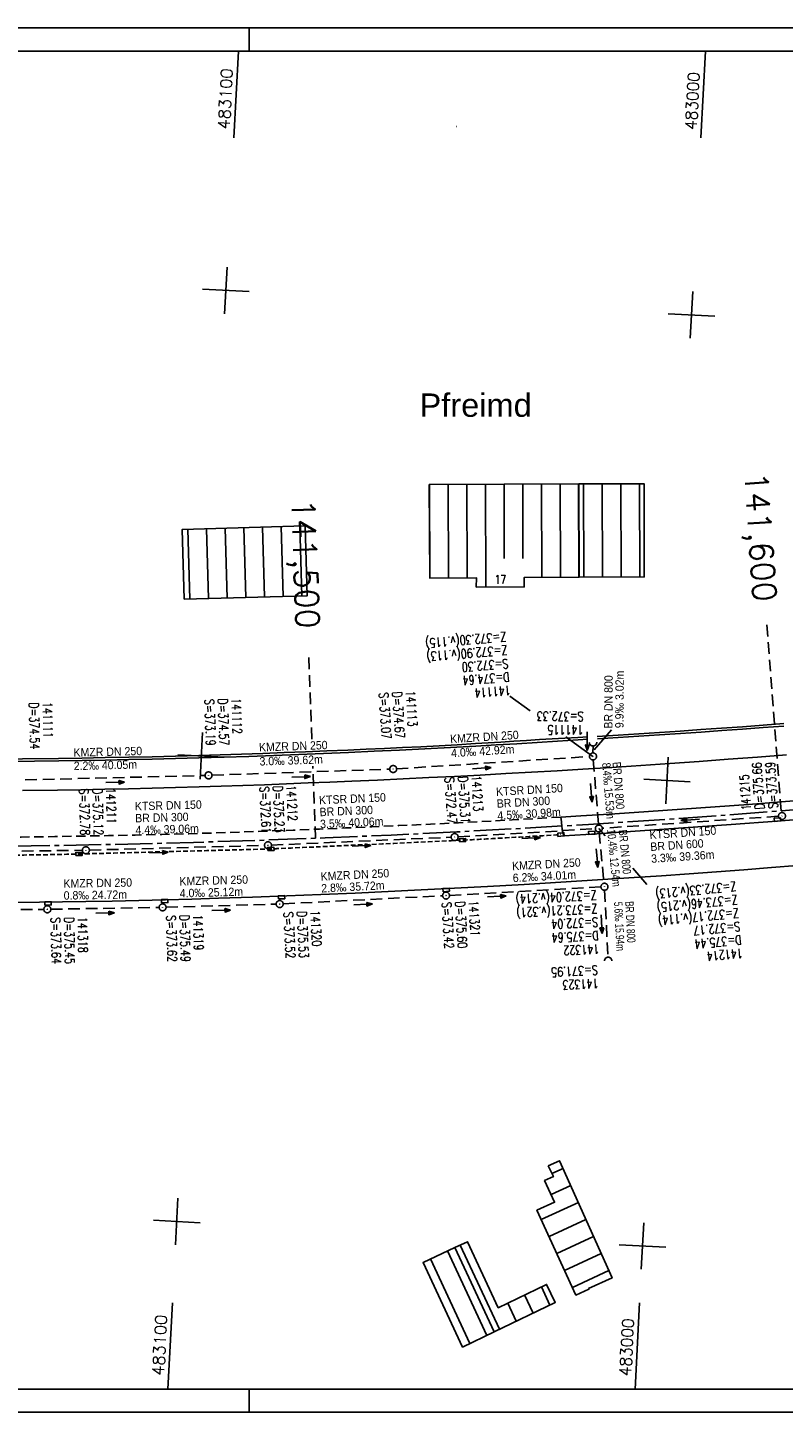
# Model space of a CAD drawing. Extents: x 4513629 to 4514764, y 5483662 to 5483959.
# Tile 4 of 6: x 4514162 to 4514324, y 5483662 to 5483959. Entities that reach past the tile are written whole.
import ezdxf
from ezdxf.enums import TextEntityAlignment as Align

# ---------------------------------------------------------------- set-up
doc = ezdxf.new("R2010")
doc.units = 0
doc.header["$LTSCALE"] = 10
doc.header["$MEASUREMENT"] = 0
for name, pattern in [('ACHSE', [5.5, 4, -0.5, 0.5, -0.5]), ('LT00', [0]), ('LT11', [0.3, 0.2, -0.1]), ('LT17', [0.15, 0.1, -0.05]), ('STRICHLINIE2', [0.375, 0.25, -0.125])]:
    doc.linetypes.add(name, pattern=pattern)
doc.layers.get('0').update_dxf_attribs({"linetype": 'LT00'})
for name, color, linetype in [('-BESCH', 7, 'STRICHLINIE2'), ('-BKAN012', 140, 'LT00'), ('-BKAN013', 140, 'LT00'), ('-BSCH012', 5, 'LT00'), ('-BSCH013', 5, 'LT00'), ('-Halt-Pfeil', 4, 'LT00'), ('-ORTSBEZEICHNUNG', 152, 'Continuous'), ('A-TEXT-KILOMETER', 30, 'LT17'), ('AX-020', 250, 'ACHSE'), ('DFK_BEB_SCHR', 254, 'LT00'), ('DFK_BEBAUUNG', 250, 'LT00'), ('DFK_HAUS_NR', 250, 'Continuous'), ('MITTELSUE_L', 250, 'LT11'), ('RAHMEN', 250, 'Continuous'), ('SCHLITZRINNE-KATASTER', 182, 'LT17'), ('V1_PARK_MS', 1, 'LT00'), ('V1_SINKK', 182, 'LT00'), ('V_AFBR_BAB', 250, 'LT00'), ('V_KA_PRUF', 182, 'LT00'), ('V_RASTER', 250, 'LT00'), ('V_RINNE', 183, 'LT00'), ('V_SINKK', 182, 'LT00'), ('V_UK_DURCH', 182, 'LT00')]:
    doc.layers.add(name, color=color, linetype=linetype)
doc.styles.add('Arial', font='arial.ttf')
doc.styles.add('Haltungsbeschriftung', font='arial.ttf', dxfattribs={"width": 0.75})
doc.styles.add('Kilometrierung', font='romans.shx')
doc.styles.add('ROMANS', font='romans.shx')
doc.styles.add('schachtbeschriftung', font='romans.shx', dxfattribs={"width": 0.75, "height": 0.2})
doc.styles.get("Standard").update_dxf_attribs({"font": 'romans.shx', "width": 0.8})

# ---------------------------------------------------------------- blocks, each defined once
blk = doc.blocks.new('SYMB0001')
at = {"color": 0, "linetype": 'ByBlock'}
for p, q in [((-0.015712, 0), (0.010166, 0.012015)), ((0, -0.021257), (-0.015712, 0)), ((0.010166, 0.012015), (0, -0.021257))]:
    blk.add_line(p, q, dxfattribs=at)
blk = doc.blocks.new('SYMB1107')
at = {"color": 0, "linetype": 'ByBlock'}
for points in [[(-0.2, 0), (-0.196157, 0.039018), (-0.184776, 0.076537), (-0.166294, 0.111114), (-0.141421, 0.141421), (-0.111114, 0.166294), (-0.076537, 0.184776), (-0.039018, 0.196157), (0, 0.2)], [(0, 0.2), (0.039018, 0.196157), (0.076537, 0.184776), (0.111114, 0.166294), (0.141421, 0.141421), (0.166294, 0.111114), (0.184776, 0.076537), (0.196157, 0.039018), (0.2, 0)]]:
    blk.add_lwpolyline(points, dxfattribs=at)
blk = doc.blocks.new('SYMB0003')
at = {"color": 0, "linetype": 'ByBlock'}
for p, q in [((-0.015712, 0), (0.010166, 0.012015)), ((0, -0.021257), (-0.015712, 0)), ((0.010166, 0.012015), (0, -0.021257))]:
    blk.add_line(p, q, dxfattribs=at)
for points in [[(-0.031395, 0.499013), (-0.093691, 0.491144), (-0.154509, 0.475528), (-0.21289, 0.452414), (-0.267913, 0.422164), (-0.318712, 0.385257), (-0.364484, 0.342274), (-0.404509, 0.293893), (-0.438154, 0.240877), (-0.464888, 0.184062), (-0.484292, 0.124345), (-0.496058, 0.062667), (-0.5, 0)], [(-0.5, 0), (-0.496058, -0.062667), (-0.484292, -0.124345), (-0.464888, -0.184062), (-0.438154, -0.240877), (-0.404509, -0.293893), (-0.364485, -0.342274), (-0.318712, -0.385257), (-0.267914, -0.422164), (-0.21289, -0.452414), (-0.154509, -0.475529), (-0.093691, -0.491144), (-0.031395, -0.499014), (0.031395, -0.499014)], [(0.5, 0), (0.496057, 0.062667), (0.484292, 0.124345), (0.464888, 0.184062), (0.438153, 0.240877), (0.404509, 0.293893), (0.364484, 0.342274), (0.318712, 0.385257), (0.267913, 0.422164), (0.21289, 0.452414), (0.154509, 0.475528), (0.093691, 0.491144), (0.031395, 0.499013), (-0.031395, 0.499013)], [(0.031395, -0.499014), (0.093691, -0.491144), (0.154509, -0.475529), (0.21289, -0.452414), (0.267914, -0.422164), (0.318712, -0.385257), (0.364485, -0.342274), (0.404509, -0.293893), (0.438154, -0.240877), (0.464889, -0.184062), (0.484292, -0.124345), (0.496058, -0.062667), (0.5, 0)]]:
    blk.add_lwpolyline(points, dxfattribs=at)
blk = doc.blocks.new('SYMB0070')
at = {"color": 0, "linetype": 'ByBlock'}
for p, q in [((-0.5, 0), (0.2, 0)), ((0.5, 0), (0.2, 0.1)), ((0.2, 0.1), (0.2, 0)), ((0.468, 0), (0.21, 0.086)), ((0.21, 0.086), (0.21, -0.086)), ((0.21, -0.086), (0.468, 0)), ((0.22, -0.072), (0.437, 0)), ((0.23, -0.058), (0.405, 0)), ((0.24, -0.045), (0.374, 0)), ((0.342, 0), (0.25, 0.031)), ((0.25, 0.031), (0.25, -0.031)), ((0.25, -0.031), (0.342, 0)), ((0.26, -0.017), (0.31, 0)), ((0.27, -0.003), (0.279, 0))]:
    blk.add_line(p, q, dxfattribs=at)
for points in [[(0.2, 0), (0.2, -0.1), (0.5, 0)], [(0.437, 0), (0.22, 0.072), (0.22, -0.072)], [(0.405, 0), (0.23, 0.058), (0.23, -0.058)], [(0.374, 0), (0.24, 0.045), (0.24, -0.045)], [(0.31, 0), (0.26, 0.017), (0.26, -0.017)], [(0.279, 0), (0.27, 0.003), (0.27, -0.003)]]:
    blk.add_lwpolyline(points, dxfattribs=at)
blk = doc.blocks.new('SYMB0652')
at = {"color": 0, "linetype": 'ByBlock'}
blk.add_lwpolyline([(-0.15, -0.075), (0.15, -0.075), (0.15, 0.075), (-0.15, 0.075), (-0.15, -0.075)], dxfattribs=at)

msp = doc.modelspace()

# ---------------------------------------------------------------- linework, layer by layer
at = {"layer": '-BESCH'}
for p, q in [((4514283.21, 5483803.03), (4514283.22, 5483804.51)), ((4514201.53, 5483798.23), (4514239.63, 5483799.54)), ((4514241.12, 5483799.62), (4514282.46, 5483802.24)), ((4514283.27, 5483801.54), (4514284.4, 5483787.55)), ((4514161.49, 5483797.24), (4514200.03, 5483798.19)), ((4514322.98, 5483789.43), (4514285.21, 5483786.86)), ((4514214.27, 5483783.25), (4514252.79, 5483784.94)), ((4514254.29, 5483785.02), (4514283.72, 5483786.76)), ((4514284.54, 5483786.06), (4514285.6, 5483775.07)), ((4514138.28, 5483781.69), (4514173.73, 5483782.14)), ((4514175.23, 5483782.17), (4514212.77, 5483783.19)), ((4514252.46, 5483772.47), (4514284.92, 5483774.28)), ((4514285.71, 5483773.58), (4514286.43, 5483759.2)), ((4514166.96, 5483769.49), (4514190.18, 5483769.89)), ((4514191.68, 5483769.92), (4514215.29, 5483770.59)), ((4514216.79, 5483770.65), (4514250.96, 5483772.39)), ((4514141.78, 5483769.2), (4514165.46, 5483769.47))]:
    msp.add_line(p, q, dxfattribs=at)
at = {"layer": '-BKAN013'}
msp.add_line((4514283.49, 5483803.71), (4514287.17, 5483807.97), dxfattribs=at)
at = {"layer": '-BSCH013'}
for p, q in [((4514269.77, 5483812.02), (4514265.35, 5483815.23)), ((4514283.21, 5483802.28), (4514277.42, 5483806.48)), ((4514284.47, 5483786.81), (4514285.81, 5483785.24)), ((4514291.78, 5483778.28), (4514294.78, 5483774.78))]:
    msp.add_line(p, q, dxfattribs=at)
at = {"layer": 'A-TEXT-KILOMETER', "ltscale": 2.5}
for p, q in [((4514323.55, 5483790.62), (4514320.49, 5483830.5)), ((4514222.94, 5483805.99), (4514222.25, 5483824.69)), ((4514223.73, 5483784.71), (4514223.16, 5483800.16))]:
    msp.add_line(p, q, dxfattribs=at)
at = {"layer": 'AX-020', "ltscale": 0.2, "flags": 128}
msp.add_lwpolyline([(4513654.46, 5483819.13), (4513656.44, 5483818.9), (4513672.47, 5483817.03), (4513676.57, 5483816.56), (4513690.6, 5483814.92), (4513704.63, 5483813.29), (4513718.66, 5483811.67), (4513732.69, 5483810.06), (4513746.72, 5483808.46), (4513760.76, 5483806.88), (4513774.8, 5483805.32), (4513788.84, 5483803.79), (4513802.88, 5483802.28), (4513816.93, 5483800.8), (4513830.98, 5483799.36), (4513845.03, 5483797.96), (4513859.09, 5483796.59), (4513873.15, 5483795.28), (4513887.22, 5483794.01), (4513901.29, 5483792.79), (4513915.36, 5483791.63), (4513929.44, 5483790.53), (4513943.53, 5483789.48), (4513957.62, 5483788.51), (4513971.71, 5483787.61), (4513985.81, 5483786.77), (4513999.9, 5483786.02), (4514014.01, 5483785.34), (4514028.12, 5483784.75), (4514042.24, 5483784.23), (4514056.35, 5483783.79), (4514070.47, 5483783.44), (4514084.59, 5483783.16), (4514098.72, 5483782.96), (4514112.84, 5483782.85), (4514126.96, 5483782.81), (4514141.09, 5483782.85), (4514155.21, 5483782.98), (4514169.33, 5483783.18), (4514183.45, 5483783.46), (4514197.57, 5483783.83), (4514211.69, 5483784.27), (4514225.8, 5483784.79), (4514239.91, 5483785.4), (4514254.02, 5483786.08), (4514268.12, 5483786.84), (4514282.22, 5483787.69), (4514296.32, 5483788.61), (4514310.4, 5483789.61), (4514324.49, 5483790.69), (4514338.56, 5483791.85), (4514352.63, 5483793.1), (4514366.69, 5483794.42), (4514380.75, 5483795.82), (4514394.79, 5483797.3), (4514408.83, 5483798.86), (4514422.86, 5483800.5), (4514436.88, 5483802.22), (4514450.89, 5483804.02), (4514464.89, 5483805.89), (4514478.87, 5483807.85), (4514492.85, 5483809.89), (4514506.81, 5483812), (4514520.77, 5483814.2), (4514534.7, 5483816.47), (4514548.63, 5483818.82), (4514562.54, 5483821.25), (4514576.44, 5483823.76), (4514579.46, 5483824.33)], dxfattribs=at)
at = {"layer": 'DFK_BEB_SCHR'}
for p, q in [((4514248.14, 5483860.58), (4514248.21, 5483840.54)), ((4514252.21, 5483840.56), (4514252.14, 5483860.6)), ((4514256.14, 5483860.62), (4514256.21, 5483840.58)), ((4514260.22, 5483838.61), (4514260.14, 5483860.63)), ((4514264.14, 5483860.65), (4514264.2, 5483844.73)), ((4514268.19, 5483844.74), (4514268.14, 5483860.66)), ((4514272.14, 5483860.68), (4514272.21, 5483840.67)), ((4514276.21, 5483840.69), (4514276.14, 5483860.69)), ((4514280.14, 5483860.71), (4514280.21, 5483840.71)), ((4514281.15, 5483860.71), (4514281.22, 5483840.71)), ((4514285.22, 5483840.73), (4514285.15, 5483860.73)), ((4514289.15, 5483860.75), (4514289.22, 5483840.75)), ((4514293.22, 5483840.77), (4514293.15, 5483860.76)), ((4514196.77, 5483836.03), (4514196.34, 5483851)), ((4514200.34, 5483851.12), (4514200.77, 5483836.14)), ((4514204.76, 5483836.25), (4514204.34, 5483851.24)), ((4514208.34, 5483851.35), (4514208.76, 5483836.36)), ((4514212.76, 5483836.48), (4514212.34, 5483851.47)), ((4514216.34, 5483851.59), (4514216.76, 5483836.59)), ((4514220.76, 5483836.7), (4514220.33, 5483851.71)), ((4514274.4, 5483712.78), (4514276.79, 5483713.88)), ((4514278.43, 5483710.23), (4514274.21, 5483708.29)), ((4514272.12, 5483702.92), (4514280.07, 5483706.58)), ((4514281.71, 5483702.93), (4514273.79, 5483699.29)), ((4514275.46, 5483695.65), (4514283.34, 5483699.28)), ((4514260.44, 5483678.08), (4514251.99, 5483696.19)), ((4514254.75, 5483697.44), (4514263.17, 5483679.39)), ((4514284.98, 5483695.63), (4514277.13, 5483692.02)), ((4514248.37, 5483694.49), (4514256.84, 5483676.34)), ((4514278.79, 5483688.38), (4514286.62, 5483691.98)), ((4514268.56, 5483686.75), (4514270.38, 5483682.86)), ((4514273.98, 5483684.59), (4514272.17, 5483688.49)), ((4514266.77, 5483681.12), (4514264.96, 5483685))]:
    msp.add_line(p, q, dxfattribs=at)
at = {"layer": 'DFK_BEBAUUNG'}
for points in [[(4514280.16, 5483860.71), (4514280.22, 5483840.71), (4514268.46, 5483840.66), (4514268.48, 5483838.64), (4514258.19, 5483838.6), (4514258.2, 5483840.59), (4514248.2, 5483840.54), (4514248.12, 5483860.58), (4514280.16, 5483860.71)], [(4514280.22, 5483840.71), (4514280.16, 5483860.71), (4514294.15, 5483860.76), (4514294.21, 5483840.77), (4514280.22, 5483840.71)], [(4514195.57, 5483835.99), (4514195.15, 5483850.97), (4514221.51, 5483851.74), (4514221.96, 5483836.74), (4514195.57, 5483835.99)], [(4514273.58, 5483714.42), (4514276.04, 5483715.56), (4514287.32, 5483690.41), (4514282.28, 5483688.12), (4514282.34, 5483687.99), (4514279.55, 5483686.73), (4514271.2, 5483704.93), (4514274.96, 5483706.65), (4514272.83, 5483711.3), (4514274.71, 5483712.16), (4514273.58, 5483714.42)], [(4514253.61, 5483696.9), (4514262.03, 5483678.84), (4514255.26, 5483675.58), (4514246.77, 5483693.73), (4514253.59, 5483696.94), (4514253.61, 5483696.9)], [(4514262.03, 5483678.84), (4514253.61, 5483696.9), (4514256.31, 5483698.18), (4514262.91, 5483684.01), (4514273.27, 5483689.02), (4514275.12, 5483685.14), (4514262.03, 5483678.84)]]:
    msp.add_lwpolyline(points, dxfattribs=at)
at = {"layer": 'MITTELSUE_L', "flags": 128}
msp.add_lwpolyline([(4514276.32, 5483789.26), (4514273.23, 5483789.07), (4514265.88, 5483788.65), (4514258.54, 5483788.26), (4514252.86, 5483787.96), (4514247.18, 5483787.69), (4514241.5, 5483787.42), (4514235.82, 5483787.16), (4514230.14, 5483786.92), (4514224.54, 5483786.68), (4514218.94, 5483786.46), (4514213.34, 5483786.25), (4514207.74, 5483786.05), (4514202.13, 5483785.86), (4514196.53, 5483785.69), (4514190.79, 5483785.54), (4514185.05, 5483785.4), (4514179.31, 5483785.28), (4514173.57, 5483785.17), (4514167.83, 5483785.08), (4514160.62, 5483784.97), (4514153.41, 5483784.88), (4514146.2, 5483784.8), (4514139, 5483784.74)], dxfattribs=at)
at = {"layer": 'RAHMEN'}
for p, q in [((4514209.46, 5483958.58), (4514209.46, 5483953.58)), ((4514209.46, 5483661.58), (4514209.46, 5483666.58))]:
    msp.add_line(p, q, dxfattribs=at)
for points in [[(4513629.46, 5483661.58), (4514764.46, 5483661.58), (4514764.46, 5483958.58), (4513629.46, 5483958.58), (4513629.46, 5483661.58)], [(4513654.46, 5483666.58), (4514579.46, 5483666.58), (4514579.46, 5483953.58), (4513654.46, 5483953.58), (4513654.46, 5483666.58)]]:
    msp.add_lwpolyline(points, dxfattribs=at)
at = {"layer": 'SCHLITZRINNE-KATASTER', "flags": 128}
msp.add_lwpolyline([(4514139.85, 5483780.94, 0.001605), (4514162.61, 5483781.14, 0.003515), (4514173, 5483781.34, 0.000082), (4514212.9, 5483782.4, 0.002654), (4514214.14, 5483782.44, 0.002059), (4514216.02, 5483782.51, 0.000099), (4514255.22, 5483784.3, 0.002693), (4514260.72, 5483784.59, 0.000948), (4514276.34, 5483785.5)], format="xyb", dxfattribs=at)
at = {"layer": 'V1_PARK_MS'}
msp.add_lwpolyline([(4514276.32, 5483789.25), (4514276.43, 5483788.22), (4514276.54, 5483787.19), (4514276.58, 5483786.89), (4514276.62, 5483786.59), (4514276.69, 5483786.27), (4514276.94, 5483785.27)], dxfattribs=at)
at = {"layer": 'V_AFBR_BAB'}
for points in [[(4514324.72, 5483802.61), (4514318.45, 5483802.12), (4514312.18, 5483801.65), (4514305.95, 5483801.19), (4514299.72, 5483800.76), (4514293.49, 5483800.34), (4514287.25, 5483799.93), (4514281.02, 5483799.54), (4514275.52, 5483799.21), (4514270.03, 5483798.89), (4514264.53, 5483798.58), (4514259.03, 5483798.28), (4514253.52, 5483798), (4514248.01, 5483797.72), (4514242.5, 5483797.46), (4514236.99, 5483797.21), (4514231.48, 5483796.97), (4514226.81, 5483796.77), (4514222.14, 5483796.58), (4514217.47, 5483796.39), (4514212.8, 5483796.21), (4514208.13, 5483796.05), (4514203.46, 5483795.89), (4514198.79, 5483795.74), (4514193.72, 5483795.6), (4514188.66, 5483795.47), (4514183.59, 5483795.35), (4514178.52, 5483795.24), (4514173.45, 5483795.14), (4514168.38, 5483795.06), (4514160.86, 5483794.94)], [(4514330.71, 5483793.08), (4514323.64, 5483792.51), (4514316.57, 5483791.97), (4514309.41, 5483791.44), (4514302.24, 5483790.93), (4514295.08, 5483790.44), (4514287.92, 5483789.98), (4514280.57, 5483789.52), (4514276.32, 5483789.26)], [(4514348.35, 5483790.57), (4514348.01, 5483790.54), (4514342.26, 5483790.03), (4514332.46, 5483789.2), (4514322.66, 5483788.41), (4514312.85, 5483787.66), (4514305.66, 5483787.14), (4514298.47, 5483786.64), (4514291.27, 5483786.16), (4514284.07, 5483785.7), (4514276.94, 5483785.27)], [(4514159.58, 5483770.92), (4514164.54, 5483770.98), (4514169.5, 5483771.05), (4514174.46, 5483771.14), (4514180.15, 5483771.25), (4514185.84, 5483771.37), (4514191.53, 5483771.52), (4514197.23, 5483771.67), (4514202.92, 5483771.85), (4514210.24, 5483772.09), (4514217.55, 5483772.35), (4514224.87, 5483772.63), (4514232.19, 5483772.95), (4514239.29, 5483773.27), (4514246.39, 5483773.62), (4514253.49, 5483773.98), (4514260.59, 5483774.37), (4514268.45, 5483774.82), (4514276.31, 5483775.29), (4514284.17, 5483775.78), (4514292.03, 5483776.3), (4514297.92, 5483776.69), (4514303.81, 5483777.1), (4514309.69, 5483777.52), (4514315.58, 5483777.96), (4514321.47, 5483778.41), (4514327.02, 5483778.85)]]:
    msp.add_lwpolyline(points, dxfattribs=at)
at = {"layer": 'V_RASTER'}
for p, q in [((4514207.19, 5483953.58), (4514206.21, 5483934.93)), ((4514306.34, 5483934.93), (4514307.33, 5483953.58)), ((4514204.75, 5483907.23), (4514204.22, 5483897.24)), ((4514199.49, 5483902.5), (4514209.48, 5483901.97)), ((4514304.08, 5483891.98), (4514304.61, 5483901.97)), ((4514299.35, 5483897.24), (4514309.34, 5483896.72)), ((4514199.49, 5483807.37), (4514198.97, 5483797.38)), ((4514204.22, 5483802.11), (4514194.23, 5483802.64)), ((4514298.83, 5483792.12), (4514299.35, 5483802.11)), ((4514304.08, 5483796.85), (4514294.1, 5483797.38)), ((4514194.23, 5483707.5), (4514193.71, 5483697.52)), ((4514188.98, 5483702.77), (4514198.96, 5483702.25)), ((4514293.57, 5483692.26), (4514294.1, 5483702.25)), ((4514288.84, 5483697.52), (4514298.83, 5483696.99)), ((4514193.05, 5483685.06), (4514192.08, 5483666.58)), ((4514292.22, 5483666.58), (4514293.19, 5483685.06))]:
    msp.add_line(p, q, dxfattribs=at)
at = {"layer": 'V_RINNE'}
for points in [[(4514324.12, 5483809.31), (4514319.68, 5483808.97), (4514315.24, 5483808.64), (4514310.8, 5483808.33), (4514306.35, 5483808.02), (4514301.91, 5483807.72), (4514297.47, 5483807.43), (4514293.02, 5483807.14), (4514288.58, 5483806.85), (4514284.13, 5483806.57)], [(4514324.15, 5483808.79), (4514319.71, 5483808.45), (4514315.27, 5483808.12), (4514310.83, 5483807.8), (4514306.38, 5483807.49), (4514301.94, 5483807.19), (4514297.49, 5483806.89), (4514293.04, 5483806.6), (4514288.6, 5483806.31), (4514284.15, 5483806.02)], [(4514153.12, 5483801.66), (4514168.62, 5483801.85), (4514173.64, 5483801.92), (4514178.65, 5483802.01), (4514183.67, 5483802.1), (4514188.69, 5483802.21), (4514193.7, 5483802.33), (4514198.72, 5483802.46), (4514203.29, 5483802.6), (4514207.85, 5483802.75), (4514212.42, 5483802.91), (4514216.99, 5483803.08), (4514221.55, 5483803.26), (4514226.12, 5483803.45), (4514230.68, 5483803.64), (4514234.59, 5483803.81), (4514238.49, 5483803.99), (4514242.39, 5483804.17), (4514246.3, 5483804.36), (4514250.2, 5483804.57), (4514254.1, 5483804.78), (4514258, 5483805.01), (4514260.74, 5483805.18), (4514263.48, 5483805.36), (4514266.23, 5483805.54), (4514268.97, 5483805.72), (4514271.71, 5483805.89), (4514274.46, 5483806.05), (4514277.2, 5483806.21), (4514279.95, 5483806.35), (4514281.04, 5483806.4), (4514282.13, 5483806.46)], [(4514158.31, 5483801.18), (4514163.48, 5483801.24), (4514168.66, 5483801.32), (4514173.67, 5483801.4), (4514178.69, 5483801.48), (4514183.7, 5483801.58), (4514188.71, 5483801.69), (4514193.72, 5483801.81), (4514198.73, 5483801.95), (4514204.08, 5483802.11), (4514209.42, 5483802.28), (4514214.76, 5483802.48), (4514220.11, 5483802.69), (4514225.45, 5483802.9), (4514230.8, 5483803.13), (4514236.26, 5483803.38), (4514241.72, 5483803.63), (4514247.18, 5483803.9), (4514252.63, 5483804.18), (4514258.09, 5483804.48), (4514262.47, 5483804.73), (4514266.86, 5483804.99), (4514271.24, 5483805.26), (4514275.62, 5483805.54), (4514280, 5483805.82), (4514282.14, 5483805.96)]]:
    msp.add_lwpolyline(points, dxfattribs=at)

# ---------------------------------------------------------------- block references
at = {"layer": '-Halt-Pfeil', "zscale": 4}
for p, xscale, yscale, rotation in [((4514281.98, 5483805.52), 3.999999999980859, 4.000000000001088, 269.6852700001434), ((4514259.38, 5483799.75), 4.000000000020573, 4.000000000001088, 3.628909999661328), ((4514180.78, 5483796.71), 4.000000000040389, 4.000000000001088, 1.412959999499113), ((4514220.61, 5483797.89), 3.999999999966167, 4.000000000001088, 1.969270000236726), ((4514282.84, 5483794.46), 3.999999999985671, 4.000000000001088, 274.64224000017), ((4514304.07, 5483788.67), 3.999999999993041, 4.000000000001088, 183.9022399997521), ((4514269.93, 5483784.75), 4.000000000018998, 4.000000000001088, 3.387200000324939), ((4514190.15, 5483781.65), 3.999999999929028, 4.000000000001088, 1.55987000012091), ((4514233.57, 5483783.1), 3.999999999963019, 4.000000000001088, 2.52221000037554), ((4514284.07, 5483780.47), 3.999999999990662, 4.000000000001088, 275.5199099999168), ((4514262.61, 5483772.24), 3.999999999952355, 4.000000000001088, 3.197870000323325), ((4514203.51, 5483769.25), 3.999999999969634, 4.000000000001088, 1.608810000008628), ((4514233.93, 5483770.52), 4.000000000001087, 4.000000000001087, 2.921260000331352), ((4514178.59, 5483768.69), 3.999999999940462, 4.000000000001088, 0.9757000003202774), ((4514285.07, 5483766.31), 3.999999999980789, 4.000000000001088, 272.8616999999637)]:
    msp.add_blockref('SYMB0070', p, dxfattribs=dict(at, xscale=xscale, yscale=yscale, rotation=rotation))
at = {"layer": 'DFK_BEBAUUNG', "rotation": 86.98758000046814}
msp.add_blockref('SYMB0001', (4514253.92, 5483937.41), dxfattribs=at)
at = {"layer": 'V1_SINKK', "yscale": 4.499999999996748, "zscale": 4.5}
for p, xscale, rotation in [((4514255.22, 5483784.3), 4.500000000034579, 2.852328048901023), ((4514276.34, 5483785.5), 4.499999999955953, 4.671351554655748), ((4514173, 5483781.34), 4.499999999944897, 0.7861090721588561), ((4514214.14, 5483782.44), 4.500000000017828, 1.822843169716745)]:
    msp.add_blockref('SYMB0652', p, dxfattribs=dict(at, xscale=xscale, rotation=rotation))
at = {"layer": 'V_KA_PRUF', "xscale": 1.500000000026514, "yscale": 1.499999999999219, "zscale": 1.5, "rotation": 359.9999999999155}
for p in [(4514283.21, 5483802.28), (4514240.37, 5483799.57), (4514200.78, 5483798.21), (4514284.47, 5483786.81), (4514323.73, 5483789.49), (4514253.54, 5483784.98), (4514174.48, 5483782.15), (4514213.52, 5483783.21), (4514251.71, 5483772.43), (4514285.67, 5483774.32), (4514166.21, 5483769.48), (4514190.93, 5483769.9), (4514216.04, 5483770.61)]:
    msp.add_blockref('SYMB0003', p, dxfattribs=at)
at = {"layer": 'V_SINKK', "yscale": 4.499999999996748, "zscale": 4.5}
for p, xscale, rotation in [((4514322.76, 5483788.71), 4.500000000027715, 4.499999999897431), ((4514282.95, 5483785.89), 4.500000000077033, 2.999999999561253), ((4514251.72, 5483773.63), 4.49999999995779, 3.531302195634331), ((4514166.38, 5483770.75), 4.499999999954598, 1.000000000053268), ((4514191.38, 5483771.25), 4.500000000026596, 2.000000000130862), ((4514216.43, 5483772.07), 4.499999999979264, 1.992763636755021)]:
    msp.add_blockref('SYMB0652', p, dxfattribs=dict(at, xscale=xscale, rotation=rotation))
at = {"layer": 'V_UK_DURCH', "yscale": 4.000000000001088, "zscale": 4}
for p, xscale, rotation in [((4514283.22, 5483805.3), 3.999999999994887, 182.7922108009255), ((4514286.47, 5483758.4), 3.999999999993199, 359.9999999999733)]:
    msp.add_blockref('SYMB1107', p, dxfattribs=dict(at, xscale=xscale, rotation=rotation))

# ---------------------------------------------------------------- texts
at = {"layer": '-BKAN012', "style": 'Haltungsbeschriftung', "width": 0.9}
for s, rotation, p in [('KTSR DN 150', 3.3872, (4514262.48, 5483793.79)), ('KTSR DN 150', 2.5222, (4514224.51, 5483791.99)), ('BR DN 300', 3.3872, (4514262.63, 5483791.24)), ('KTSR DN 150', 1.5599, (4514185.01, 5483790.68)), ('BR DN 300', 2.5222, (4514224.63, 5483789.43)), ('4.5‰ 30.98m', 3.3872, (4514262.78, 5483788.68)), ('4.4‰ 39.06m', 1.5599, (4514185.15, 5483785.56)), ('BR DN 300', 1.5599, (4514185.08, 5483788.12)), ('3.5‰ 40.06m', 2.5222, (4514224.74, 5483786.87)), ('KTSR DN 150', 3.9022, (4514295.39, 5483784.53)), ('BR DN 600', 3.9022, (4514295.56, 5483781.98)), ('3.3‰ 39.36m', 3.9022, (4514295.74, 5483779.43))]:
    msp.add_text(s, height=1.8, rotation=rotation, dxfattribs=at).set_placement(p)
at = {"layer": '-BKAN013', "style": 'Haltungsbeschriftung'}
for s, rotation, width, p in [('9.9‰ 3.02m', 89.6853, 0.9, (4514289.76, 5483808.33)), ('BR DN 800', 89.6853, 0.9, (4514287.39, 5483808.23)), ('KMZR DN 250', 1.9693, 0.9, (4514211.63, 5483803.33)), ('KMZR DN 250', 3.6289, 0.9, (4514252.64, 5483805.1)), ('KMZR DN 250', 1.413, 0.9, (4514171.85, 5483802.2)), ('3.0‰ 39.62m', 1.9693, 0.9, (4514211.74, 5483800.3)), ('4.0‰ 42.92m', 3.6289, 0.9, (4514252.85, 5483802.09)), ('2.2‰ 40.05m', 1.413, 0.9, (4514171.9, 5483799.33)), ('8.4‰ 15.53m', 274.6422, 0.8, (4514285.15, 5483800.85)), ('BR DN 800', 274.6422, 0.8, (4514287.38, 5483801.03)), ('10.4‰ 12.54m', 275.5199, 0.75, (4514286.22, 5483786.57)), ('BR DN 800', 275.5199, 0.75, (4514288.71, 5483786.46)), ('KMZR DN 250', 3.1979, 0.9, (4514265.92, 5483777.85)), ('KMZR DN 250', 0.9757, 0.9, (4514169.69, 5483774.1)), ('KMZR DN 250', 1.6088, 0.9, (4514194.56, 5483774.57)), ('KMZR DN 250', 2.9213, 0.9, (4514224.86, 5483775.62)), ('6.2‰ 34.01m', 3.1979, 0.9, (4514266.06, 5483775.29)), ('0.8‰ 24.72m', 0.9757, 0.9, (4514169.74, 5483771.54)), ('4.0‰ 25.12m', 1.6088, 0.9, (4514194.63, 5483772.01)), ('2.8‰ 35.72m', 2.9213, 0.9, (4514224.99, 5483773.07)), ('5.6‰ 15.94m', 272.8617, 0.7, (4514287.71, 5483771.05)), ('BR DN 800', 272.8617, 0.7, (4514290.11, 5483771.17))]:
    msp.add_text(s, height=1.8, rotation=rotation, dxfattribs=dict(at, width=width)).set_placement(p)
at = {"layer": '-BSCH012', "style": 'schachtbeschriftung', "width": 0.75}
for s, rotation, p in [('D=375.66', 93.9022, (4514319.99, 5483790.98)), ('S=373.59', 93.9022, (4514322.86, 5483791.18)), ('S=372.47', 273.3872, (4514251.43, 5483797.76)), ('D=375.31', 273.3872, (4514254.31, 5483797.93)), ('141213', 273.3872, (4514257.18, 5483798.1)), ('141215', 93.9022, (4514317.12, 5483790.79)), ('S=372.78', 271.5599, (4514173.06, 5483795.34)), ('D=375.12', 271.5599, (4514175.94, 5483795.41)), ('141211', 271.5599, (4514178.81, 5483795.49)), ('S=372.61', 272.5222, (4514211.75, 5483795.8)), ('D=375.23', 272.5222, (4514214.62, 5483795.93)), ('141212', 272.5222, (4514217.5, 5483796.05))]:
    msp.add_text(s, height=2, rotation=rotation, dxfattribs=at).set_placement(p)
at = {"layer": '-BSCH013', "style": 'schachtbeschriftung', "width": 0.75}
for s, rotation, p in [('Z=372.30(v.115)', 184.6422, (4514264.54, 5483828.94)), ('Z=372.90(v.113)', 184.6422, (4514264.78, 5483826.07)), ('S=372.30', 184.6422, (4514265.01, 5483823.2)), ('D=374.64', 184.6422, (4514265.24, 5483820.33)), ('141114', 184.6422, (4514265.48, 5483817.46)), ('S=373.19', 271.9693, (4514199.95, 5483814.55)), ('D=374.57', 271.9693, (4514202.82, 5483814.65)), ('141112', 271.9693, (4514205.7, 5483814.75)), ('S=373.07', 273.6289, (4514237.32, 5483815.93)), ('D=374.67', 273.6289, (4514240.2, 5483816.12)), ('141113', 273.6289, (4514243.07, 5483816.3)), ('D=374.54', 271.413, (4514162.33, 5483813.84)), ('141111', 271.413, (4514165.21, 5483813.91)), ('S=372.33', 179.6853, (4514281.2, 5483811.84)), ('141115', 179.6853, (4514281.18, 5483808.96)), ('Z=372.04(v.214)', 182.8617, (4514283.96, 5483773.49)), ('Z=372.33(v.213)', 185.5199, (4514313.85, 5483775.42)), ('S=373.42', 273.1979, (4514250.82, 5483770.99)), ('D=375.60', 273.1979, (4514253.69, 5483771.15)), ('141321', 273.1979, (4514256.57, 5483771.31)), ('Z=373.21(v.321)', 182.8617, (4514284.11, 5483770.61)), ('Z=373.46(v.215)', 185.5199, (4514314.13, 5483772.55)), ('Z=372.17(v.114)', 185.5199, (4514314.41, 5483769.69)), ('S=373.64', 270.9757, (4514166.99, 5483767.74)), ('D=375.45', 270.9757, (4514169.87, 5483767.79)), ('141318', 270.9757, (4514172.75, 5483767.84)), ('S=373.62', 271.6088, (4514191.73, 5483768.17)), ('D=375.49', 271.6088, (4514194.61, 5483768.25)), ('141319', 271.6088, (4514197.49, 5483768.33)), ('S=373.52', 272.9213, (4514216.88, 5483768.9)), ('D=375.53', 272.9213, (4514219.75, 5483769.04)), ('141320', 272.9213, (4514222.63, 5483769.19)), ('S=372.04', 182.8617, (4514284.25, 5483767.74)), ('S=372.17', 185.5199, (4514314.68, 5483766.82)), ('D=375.64', 182.8617, (4514284.39, 5483764.86)), ('D=375.44', 185.5199, (4514314.96, 5483763.95)), ('141322', 182.8617, (4514284.54, 5483761.98)), ('141214', 185.5199, (4514315.24, 5483761.09)), ('S=371.95', 182.8617, (4514284.22, 5483757.47)), ('141323', 182.8617, (4514284.36, 5483754.6))]:
    msp.add_text(s, height=2, rotation=rotation, dxfattribs=at).set_placement(p)
at = {"layer": '-ORTSBEZEICHNUNG', "style": 'Arial'}
msp.add_text('Pfreimd', height=5, rotation=0, dxfattribs=at).set_placement((4514246.02, 5483875.12))
at = {"layer": 'A-TEXT-KILOMETER', "style": 'Kilometrierung'}
for s, rotation, p in [('141,600', 274, (4514320.1, 5483835.49)), ('141,500', 272.1131, (4514222.07, 5483829.69))]:
    msp.add_text(s, height=5, rotation=rotation, dxfattribs=at).set_placement(p, align=Align.MIDDLE_RIGHT)
at = {"layer": 'DFK_HAUS_NR', "style": 'ROMANS', "width": 0.8}
msp.add_text('17', height=1.8, rotation=0.2203, dxfattribs=at).set_placement((4514262.13, 5483839.32))
at = {"layer": 'V_RASTER'}
for s, width, p in [(' 483100', 1.017, (4514205.21, 5483934.98)), (' 483000', 0.962, (4514305.35, 5483934.98)), (' 483100', 1.017, (4514191.13, 5483667.64)), (' 483000', 0.962, (4514291.27, 5483667.64))]:
    msp.add_text(s, height=2.5, rotation=86.9876, dxfattribs=dict(at, width=width)).set_placement(p)

doc.saveas('drawing.dxf')
